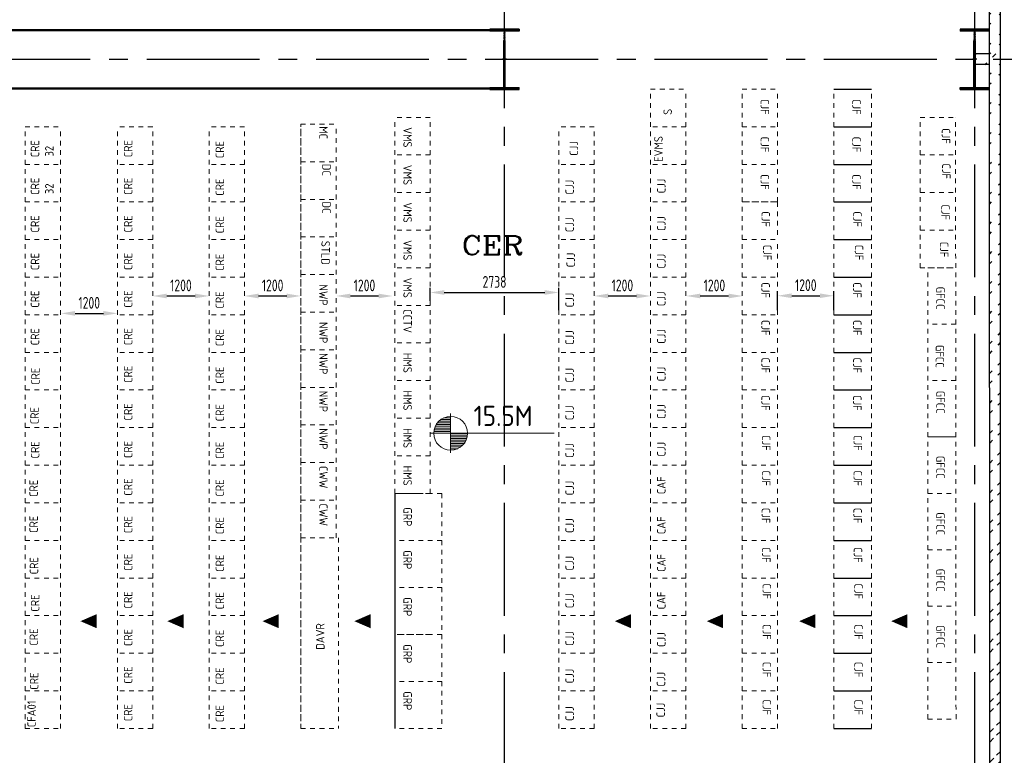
# Model space of a CAD drawing. Extents: x -287416 to 4934791, y -504132 to 1826789.
# Tile 109 of 132: x 62753 to 83692, y 245670 to 261320. Entities that reach past the tile are written whole.
import ezdxf

# ---------------------------------------------------------------- set-up
doc = ezdxf.new("R2010")
doc.units = 0
doc.header["$LTSCALE"] = 800
doc.header["$MEASUREMENT"] = 0
for name, pattern in [('CENTER', [2, 1.25, -0.25, 0.25, -0.25]), ('CENTER2', [1.125, 0.75, -0.125, 0.125, -0.125]), ('DASHED', [0.75, 0.5, -0.25]), ('HIDDENS', [0.25, 0.125, -0.125])]:
    doc.linetypes.add(name, pattern=pattern)
doc.layers.get('0').update_dxf_attribs({"linetype": 'CONTINUOUS'})
doc.layers.get('DEFPOINTS').update_dxf_attribs({"linetype": 'CONTINUOUS'})
for name, color, linetype in [('COL', 1, 'CENTER'), ('GRID', 8, 'CENTER'), ('HATCH', 9, 'CONTINUOUS'), ('WALL', 6, 'CONTINUOUS'), ('WALLH', 2, 'CONTINUOUS')]:
    doc.layers.add(name, color=color, linetype=linetype)
for name, color, linetype, lineweight in [('DIM', 4, 'CONTINUOUS', 15), ('pnl', 251, 'HIDDENS', 9), ('T', 3, 'CONTINUOUS', 15), ('TEXT', 3, 'CONTINUOUS', 15)]:
    doc.layers.add(name, color=color, linetype=linetype, lineweight=lineweight)
doc.styles.add('ROMANC', font='romanc')
doc.styles.add('ROMANS', font='ISO9.shx', dxfattribs={"width": 0.8})
doc.styles.get("Standard").update_dxf_attribs({"font": 'ISO9'})
doc.dimstyles.new('GS', dxfattribs={"dimscale": 100, "dimtxt": 2.5, "dimasz": 3, "dimexe": 1, "dimexo": 1, "dimgap": 1, "dimtad": 1, "dimdec": 0, "dimzin": 0, "dimdsep": 46, "dimtxsty": 'ROMANS', "dimcen": 0.09, "dimclrd": 4, "dimclre": 8, "dimclrt": 3, "dimadec": 0, "dimazin": 0, "dimtfac": 1, "dimtdec": 0, "dimtofl": 0, "dimtmove": 0, "dimatfit": 3, "dimfxl": 1, "dimtolj": 1, "dimtzin": 0, "dimarcsym": 0})

# ---------------------------------------------------------------- blocks, each defined once
blk = doc.blocks.new('*X7')
at = {"color": 0}
for p, q in [((36154, 29375), (36330, 29375)), ((36183, 29400), (36330, 29400)), ((36226, 29425), (36330, 29425)), ((36085, 29250), (36330, 29250)), ((36092, 29275), (36330, 29275)), ((36102, 29300), (36330, 29300)), ((36115, 29325), (36330, 29325)), ((36132, 29350), (36330, 29350)), ((36080, 29200), (36330, 29200)), ((36081, 29225), (36330, 29225))]:
    blk.add_line(p, q, dxfattribs=at)
blk = doc.blocks.new('LL')
for p, q in [((-711, 0), (-711, 423)), ((-1136, 0), (-711, 0)), ((1493, 0), (-711, 0)), ((-711, 0), (-711, -418))]:
    blk.add_line(p, q)
for start, end in [(90, 180), (0, 90), (180, 270), (270, 0)]:
    blk.add_arc((-711, 0), 360, start, end)
at = {"xscale": 1.440000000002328, "yscale": 1.440000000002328, "zscale": 1.440000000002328}
blk.add_blockref('*X7', (-53026, -42044), dxfattribs=at)
at = {"xscale": 1.440000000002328, "yscale": 1.440000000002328, "zscale": 1.440000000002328, "rotation": 180}
blk.add_blockref('*X7', (51604, 42044), dxfattribs=at)
at = {"flags": 4}
blk.add_attdef('LEVEL', (-222, 154), '', height=432, dxfattribs=at)
blk = doc.blocks.new('*D923')
at = {"layer": 'DEFPOINTS', "color": 0, "transparency": 16777216}
for p in [(63632, 255072), (64832, 255072), (64832, 255072)]:
    blk.add_point(p, dxfattribs=at)
at = {"layer": 'WALLH', "color": 4, "lineweight": -2, "transparency": 16777216}
blk.add_line((63932, 255072), (64532, 255072), dxfattribs=at)
at = {"layer": 'WALLH', "color": 4, "transparency": 16777216}
for points in [[(63932, 255122), (63932, 255022), (63632, 255072)], [(64532, 255122), (64532, 255022), (64832, 255072)]]:
    blk.add_solid(points, dxfattribs=at)
at = {"layer": 'WALLH', "color": 3, "transparency": 16777216, "insert": (64232, 255297), "char_height": 250, "attachment_point": 5, "style": 'ROMANS'}
blk.add_mtext('\\A1;1200', dxfattribs=at)
blk = doc.blocks.new('*D924')
at = {"layer": 'DEFPOINTS', "color": 0, "transparency": 16777216}
for p in [(65582, 255442), (66782, 255442), (66782, 255442)]:
    blk.add_point(p, dxfattribs=at)
at = {"layer": 'WALLH', "color": 4, "lineweight": -2, "transparency": 16777216}
blk.add_line((65882, 255442), (66482, 255442), dxfattribs=at)
at = {"layer": 'WALLH', "color": 4, "transparency": 16777216}
for points in [[(65882, 255492), (65882, 255392), (65582, 255442)], [(66482, 255492), (66482, 255392), (66782, 255442)]]:
    blk.add_solid(points, dxfattribs=at)
at = {"layer": 'WALLH', "color": 3, "transparency": 16777216, "insert": (66182, 255667), "char_height": 250, "attachment_point": 5, "style": 'ROMANS'}
blk.add_mtext('\\A1;1200', dxfattribs=at)
blk = doc.blocks.new('*D925')
at = {"layer": 'DEFPOINTS', "color": 0, "transparency": 16777216}
for p in [(67532, 255442), (68732, 255442), (68732, 255442)]:
    blk.add_point(p, dxfattribs=at)
at = {"layer": 'WALL', "color": 4, "lineweight": -2, "transparency": 16777216}
blk.add_line((67832, 255442), (68432, 255442), dxfattribs=at)
at = {"layer": 'WALL', "color": 4, "transparency": 16777216}
for points in [[(67832, 255492), (67832, 255392), (67532, 255442)], [(68432, 255492), (68432, 255392), (68732, 255442)]]:
    blk.add_solid(points, dxfattribs=at)
at = {"layer": 'WALL', "color": 3, "transparency": 16777216, "insert": (68132, 255667), "char_height": 250, "attachment_point": 5, "style": 'ROMANS'}
blk.add_mtext('\\A1;1200', dxfattribs=at)
blk = doc.blocks.new('*D926')
at = {"layer": 'DEFPOINTS', "color": 0, "transparency": 16777216}
for p in [(74970, 255442), (76170, 255442), (76170, 255442)]:
    blk.add_point(p, dxfattribs=at)
at = {"layer": 'WALL', "color": 4, "lineweight": -2, "transparency": 16777216}
blk.add_line((75270, 255442), (75870, 255442), dxfattribs=at)
at = {"layer": 'WALL', "color": 4, "transparency": 16777216}
for points in [[(75270, 255492), (75270, 255392), (74970, 255442)], [(75870, 255492), (75870, 255392), (76170, 255442)]]:
    blk.add_solid(points, dxfattribs=at)
at = {"layer": 'WALL', "color": 3, "transparency": 16777216, "insert": (75570, 255667), "char_height": 250, "attachment_point": 5, "style": 'ROMANS'}
blk.add_mtext('\\A1;1200', dxfattribs=at)
blk = doc.blocks.new('*D927')
at = {"layer": 'DEFPOINTS', "color": 0, "transparency": 16777216}
for p in [(69485, 255442), (70685, 255442), (70685, 255442)]:
    blk.add_point(p, dxfattribs=at)
at = {"layer": 'WALL', "color": 4, "lineweight": -2, "transparency": 16777216}
blk.add_line((69785, 255442), (70385, 255442), dxfattribs=at)
at = {"layer": 'WALL', "color": 4, "transparency": 16777216}
for points in [[(69785, 255492), (69785, 255392), (69485, 255442)], [(70385, 255492), (70385, 255392), (70685, 255442)]]:
    blk.add_solid(points, dxfattribs=at)
at = {"layer": 'WALL', "color": 3, "transparency": 16777216, "insert": (70085, 255667), "char_height": 250, "attachment_point": 5, "style": 'ROMANS'}
blk.add_mtext('\\A1;1200', dxfattribs=at)
blk = doc.blocks.new('*D928')
at = {"layer": 'DEFPOINTS', "color": 0, "transparency": 16777216}
for p in [(76927, 255442), (78127, 255442), (78127, 255442)]:
    blk.add_point(p, dxfattribs=at)
at = {"layer": 'WALL', "color": 4, "lineweight": -2, "transparency": 16777216}
blk.add_line((77227, 255442), (77827, 255442), dxfattribs=at)
at = {"layer": 'WALL', "color": 4, "transparency": 16777216}
for points in [[(77227, 255492), (77227, 255392), (76927, 255442)], [(77827, 255492), (77827, 255392), (78127, 255442)]]:
    blk.add_solid(points, dxfattribs=at)
at = {"layer": 'WALL', "color": 3, "transparency": 16777216, "insert": (77527, 255667), "char_height": 250, "attachment_point": 5, "style": 'ROMANS'}
blk.add_mtext('\\A1;1200', dxfattribs=at)
blk = doc.blocks.new('*D931')
at = {"layer": 'DEFPOINTS', "color": 0, "transparency": 16777216}
for p in [(80070, 255447), (78870, 255042), (80070, 255042)]:
    blk.add_point(p, dxfattribs=at)
at = {"layer": 'WALL', "color": 8, "lineweight": -2, "transparency": 16777216}
for p, q in [((78870, 255142), (78870, 255547)), ((80070, 255142), (80070, 255547))]:
    blk.add_line(p, q, dxfattribs=at)
at = {"layer": 'WALL', "color": 4, "lineweight": -2, "transparency": 16777216}
blk.add_line((79170, 255447), (79770, 255447), dxfattribs=at)
at = {"layer": 'WALL', "color": 4, "transparency": 16777216}
for points in [[(79170, 255497), (79170, 255397), (78870, 255447)], [(79770, 255497), (79770, 255397), (80070, 255447)]]:
    blk.add_solid(points, dxfattribs=at)
at = {"layer": 'WALL', "color": 3, "transparency": 16777216, "insert": (79470, 255672), "char_height": 250, "attachment_point": 5, "style": 'ROMANS'}
blk.add_mtext('\\A1;1200', dxfattribs=at)
blk = doc.blocks.new('*D941')
at = {"layer": 'DEFPOINTS', "color": 0, "transparency": 16777216}
for p in [(74220, 255517), (71482, 255242), (74220, 255042)]:
    blk.add_point(p, dxfattribs=at)
at = {"layer": 'WALL', "color": 8, "lineweight": -2, "transparency": 16777216}
for p, q in [((71482, 255342), (71482, 255617)), ((74220, 255142), (74220, 255617))]:
    blk.add_line(p, q, dxfattribs=at)
at = {"layer": 'WALL', "color": 4, "lineweight": -2, "transparency": 16777216}
blk.add_line((71782, 255517), (73920, 255517), dxfattribs=at)
at = {"layer": 'WALL', "color": 4, "transparency": 16777216}
for points in [[(71782, 255567), (71782, 255467), (71482, 255517)], [(73920, 255567), (73920, 255467), (74220, 255517)]]:
    blk.add_solid(points, dxfattribs=at)
at = {"layer": 'WALL', "color": 3, "transparency": 16777216, "insert": (72851, 255742), "char_height": 250, "attachment_point": 5, "style": 'ROMANS'}
blk.add_mtext('\\A1;2738', dxfattribs=at)
blk = doc.blocks.new('A$C14326149')
at = {"layer": 'COL'}
h = blk.add_hatch(dxfattribs=at)
h.set_pattern_fill('ANSI31', color=256, scale=100, style=0)
h.paths.add_polyline_path([(310, 640), (0, 640), (0, 600), (310, 600)])
h.paths.add_polyline_path([(0, 600), (0, 640), (-310, 640), (-310, 600)])
h.paths.add_polyline_path([(0, -640), (0, -600), (-310, -600), (-310, -640)])
h.paths.add_polyline_path([(0, -600), (0, -640), (310, -640), (310, -600)])
h.paths.add_polyline_path([(-16, 0), (0, 0), (0, 600), (-16, 600)])
h.paths.add_polyline_path([(0, 0), (16, 0), (16, 600), (0, 600)])
h.paths.add_polyline_path([(16, 0), (0, 0), (0, -600), (16, -600)])
h.paths.add_polyline_path([(-16, -600), (0, -600), (0, 0), (-16, 0)])
for p, q in [((310, 640), (-310, 640)), ((-310, 640), (-310, 600)), ((310, 640), (310, 600)), ((310, 600), (-310, 600)), ((-16, -600), (-16, 600)), ((16, -600), (16, 600)), ((-310, -600), (310, -600)), ((-310, -640), (-310, -600)), ((310, -640), (310, -600)), ((-310, -640), (310, -640))]:
    blk.add_line(p, q, dxfattribs=at)
at = {"layer": 'COL', "color": 2}
for p, q in [((0, -672), (0, 672)), ((44, 0), (-44, 0))]:
    blk.add_line(p, q, dxfattribs=at)

msp = doc.modelspace()

# ---------------------------------------------------------------- hatches: boundary and pattern name
at = {"layer": 'HATCH'}
h = msp.add_hatch(dxfattribs=at)
h.set_pattern_fill('ANSI32', color=256, scale=1200, style=0)
h.set_pattern_definition([(45, (-1822.04, 118955), (-318.198, 318.198), []), (45, (-1609.9, 118955), (-318.198, 318.198), [])])
edge = h.paths.add_edge_path()
edge.add_line((83388.1, 206808.5), (83379.1, 268028.5))
edge.add_line((83618.1, 206808.5), (83607.4, 268258.5))
h = msp.add_hatch(dxfattribs=at)
h.set_pattern_fill('ANSI32', color=256, scale=1200, style=0)
h.set_pattern_definition([(45, (-23852.8, 116956.8), (-318.198, 318.198), []), (45, (-23640.65, 116956.8), (-318.198, 318.198), [])])
edge = h.paths.add_edge_path()
edge.add_line((83380.2, 260363.5), (83043, 260363.5))
edge.add_line((83610.2, 260593.5), (83043, 260593.5))

# ---------------------------------------------------------------- linework, layer by layer
at = {"color": 6}
for p, q in [((80069.7, 259842), (80869.7, 259842)), ((80069.7, 259042), (80869.7, 259042)), ((80069.7, 258242), (80869.7, 258242)), ((80069.7, 257442), (80869.7, 257442)), ((80069.7, 256642), (80869.7, 256642)), ((80069.7, 255842), (80869.7, 255842)), ((80069.7, 255042), (80869.7, 255042)), ((80069.7, 254242), (80869.7, 254242)), ((80069.7, 253442), (80869.7, 253442)), ((80069.7, 252642), (80869.7, 252642)), ((80069.7, 251842), (80869.7, 251842)), ((80069.7, 251042), (80869.7, 251042)), ((80069.7, 250242), (80869.7, 250242)), ((80069.7, 249442), (80869.7, 249442)), ((80069.7, 248642), (80869.7, 248642)), ((80069.7, 247842), (80869.7, 247842)), ((80069.7, 247042), (80869.7, 247042)), ((80069.7, 246242), (80869.7, 246242))]:
    msp.add_line(p, q, dxfattribs=at)
msp.add_line((70731.7, 251242), (70731.7, 246242))
msp.add_line((70731.7, 251242), (70731.7, 246242))
at = {"linetype": 'DASHED', "const_width": 50, "flags": 128}
for points in [[(62373.1, 261098.5), (72753.1, 261098.5)], [(62373.1, 259858.5), (72753.1, 259858.5)]]:
    msp.add_lwpolyline(points, dxfattribs=at)
at = {"layer": 'GRID', "linetype": 'CENTER2', "ltscale": 4}
for p, q in [((83063.1, 201840), (83063.1, 268884.4)), ((73063.1, 201840), (73063.1, 268380.8)), ((58254.9, 260478.5), (85528.7, 260478.5))]:
    msp.add_line(p, q, dxfattribs=at)
at = {"layer": 'pnl', "color": 2}
for p, q in [((76169.7, 254242), (76169.7, 259842)), ((76169.7, 259842), (76919.7, 259842)), ((76919.7, 246242), (76919.7, 259842)), ((74219.7, 246242), (74219.7, 259042)), ((74969.7, 259042), (74219.7, 259042)), ((74969.7, 246242), (74969.7, 259042)), ((76919.7, 259042), (76169.7, 259042)), ((76919.7, 246242), (76919.7, 259042)), ((74969.7, 258242), (74219.7, 258242)), ((76919.7, 258242), (76169.7, 258242)), ((74969.7, 257442), (74219.7, 257442)), ((76919.7, 257442), (76169.7, 257442)), ((74969.7, 256642), (74219.7, 256642)), ((76919.7, 256642), (76169.7, 256642)), ((74969.7, 255842), (74219.7, 255842)), ((76919.7, 255842), (76169.7, 255842)), ((74969.7, 255042), (74219.7, 255042)), ((76919.7, 255042), (76169.7, 255042)), ((74969.7, 254242), (74219.7, 254242)), ((76169.7, 246242), (76169.7, 254242)), ((76919.7, 254242), (76169.7, 254242)), ((74969.7, 253442), (74219.7, 253442)), ((76919.7, 253442), (76169.7, 253442)), ((74969.7, 252642), (74219.7, 252642)), ((76919.7, 252642), (76169.7, 252642)), ((74969.7, 251842), (74219.7, 251842)), ((76919.7, 251842), (76169.7, 251842)), ((74969.7, 251042), (74219.7, 251042)), ((76919.7, 251042), (76169.7, 251042)), ((74969.7, 250242), (74219.7, 250242)), ((76919.7, 250242), (76169.7, 250242)), ((74969.7, 249442), (74219.7, 249442)), ((76919.7, 249442), (76169.7, 249442)), ((74969.7, 248642), (74219.7, 248642)), ((76919.7, 248642), (76169.7, 248642)), ((74969.7, 247842), (74219.7, 247842)), ((76919.7, 247842), (76169.7, 247842)), ((74969.7, 247042), (74219.7, 247042)), ((76919.7, 247042), (76169.7, 247042)), ((74969.7, 246242), (74219.7, 246242)), ((76919.7, 246242), (76169.7, 246242))]:
    msp.add_line(p, q, dxfattribs=at)
at = {"layer": 'pnl', "color": 6}
for p, q in [((78119.7, 259842), (78869.7, 259842)), ((78119.7, 256642), (78119.7, 259842)), ((78119.7, 246242), (78119.7, 259842)), ((78869.7, 257442), (78869.7, 259842)), ((80069.7, 246242), (80069.7, 259842)), ((80869.7, 246242), (80869.7, 259842)), ((81905.3, 256042), (81905.3, 259242)), ((81905.3, 259242), (82655.3, 259242)), ((82664.8, 246442), (82655.3, 259242)), ((78119.7, 259042), (78869.7, 259042)), ((81905.3, 258442), (82655.3, 258442)), ((78119.7, 258242), (78869.7, 258242)), ((81905.3, 257642), (82655.3, 257642)), ((78119.7, 257442), (78869.7, 257442)), ((78119.7, 257442), (78869.7, 257442)), ((78169.7, 257442), (78869.7, 257442)), ((78869.7, 257442), (78869.7, 256642)), ((81905.3, 256842), (82655.3, 256842)), ((78119.7, 246242), (78119.7, 256642)), ((78119.7, 256642), (78869.7, 256642)), ((78119.7, 256642), (78869.7, 256642)), ((78119.7, 256642), (78869.7, 256642)), ((78869.7, 246242), (78869.7, 256642)), ((81905.3, 256042), (82655.3, 256042)), ((82064.8, 252442), (82064.8, 256042)), ((82064.8, 256042), (82664.8, 256042)), ((78119.7, 255842), (78869.7, 255842)), ((78119.7, 255042), (78869.7, 255042)), ((82664.8, 254842), (82064.8, 254842)), ((78119.7, 254242), (78869.7, 254242)), ((82664.8, 253642), (82064.8, 253642)), ((78119.7, 253442), (78869.7, 253442)), ((78119.7, 252642), (78869.7, 252642)), ((82064.8, 246442), (82064.8, 252442)), ((82064.8, 252442), (82664.8, 252442)), ((82664.8, 252442), (82064.8, 252442)), ((78119.7, 251842), (78869.7, 251842)), ((82064.8, 251242), (82664.8, 251242)), ((78119.7, 251042), (78869.7, 251042)), ((78119.7, 250242), (78869.7, 250242)), ((82064.8, 250042), (82664.8, 250042)), ((78119.7, 249442), (78869.7, 249442)), ((82064.8, 248842), (82664.8, 248842)), ((78119.7, 248642), (78869.7, 248642)), ((78119.7, 247842), (78869.7, 247842)), ((82064.8, 247642), (82664.8, 247642)), ((78119.7, 247042), (78869.7, 247042)), ((78119.7, 246242), (78869.7, 246242)), ((82064.8, 246442), (82664.8, 246442))]:
    msp.add_line(p, q, dxfattribs=at)
at = {"layer": 'pnl'}
for p, q in [((70731.7, 251242), (70731.7, 259242)), ((71481.7, 259242), (70731.7, 259242)), ((71481.7, 251242), (71481.7, 259242)), ((71481.7, 251242), (71481.7, 259242)), ((68731.7, 255898), (68731.7, 259098)), ((68731.7, 246242), (68731.7, 259098)), ((68731.7, 259098), (69481.7, 259098)), ((68731.7, 246242), (68731.7, 259042)), ((69481.7, 255898), (69481.7, 259098)), ((71481.7, 258442), (70731.7, 258442)), ((68731.7, 258298), (69481.7, 258298)), ((71481.7, 257642), (70731.7, 257642)), ((68731.7, 257498), (69481.7, 257498)), ((71481.7, 256842), (70731.7, 256842)), ((68731.7, 256698), (69481.7, 256698)), ((68731.7, 250298), (68731.7, 255898)), ((68731.7, 255898), (69481.7, 255898)), ((68731.7, 255898), (69481.7, 255898)), ((68731.7, 255898), (69481.7, 255898)), ((68731.7, 255898), (69481.7, 255898)), ((69481.7, 250298), (69481.7, 255898)), ((71481.7, 256042), (70731.7, 256042)), ((68731.7, 255098), (69481.7, 255098)), ((71481.7, 255242), (70731.7, 255242)), ((71481.7, 254442), (70731.7, 254442)), ((68731.7, 254298), (69481.7, 254298)), ((71481.7, 253642), (70731.7, 253642)), ((68731.7, 253498), (69481.7, 253498)), ((71481.7, 252842), (70731.7, 252842)), ((68731.7, 252698), (69481.7, 252698)), ((68731.7, 251898), (69481.7, 251898)), ((71481.7, 252042), (70731.7, 252042)), ((68731.7, 251098), (69481.7, 251098)), ((70731.7, 251242), (71281.7, 251242)), ((71481.7, 251242), (70731.7, 251242)), ((71731.7, 251242), (70731.7, 251242)), ((71731.7, 251242), (71181.7, 251242)), ((71731.7, 251242), (71731.7, 250242)), ((68731.7, 250298), (69481.7, 250298)), ((68731.7, 250298), (69531.7, 250298)), ((68731.7, 250298), (68731.7, 246242)), ((69531.7, 250298), (69531.7, 246242)), ((70731.7, 250298), (70731.7, 246242)), ((71731.7, 250242), (70731.7, 250242)), ((71731.7, 250242), (71731.7, 249242)), ((71731.7, 249242), (70731.7, 249242)), ((71731.7, 249242), (71731.7, 248242)), ((71731.7, 248242), (70731.7, 248242)), ((71481.7, 248242), (70731.7, 248242)), ((71731.7, 248242), (70731.7, 248242)), ((71731.7, 248242), (71731.7, 247242)), ((71731.7, 247242), (70731.7, 247242)), ((71731.7, 247242), (71731.7, 246242)), ((68731.7, 246242), (69481.7, 246242)), ((71731.7, 246242), (70731.7, 246242))]:
    msp.add_line(p, q, dxfattribs=at)
at = {"layer": 'pnl', "color": 4}
for p, q in [((62870.3, 246242), (62870.3, 259042)), ((62870.3, 259042), (63620.3, 259042)), ((63620.3, 246242), (63620.3, 259042)), ((64831.7, 246242), (64831.7, 259042)), ((65581.7, 259042), (64831.7, 259042)), ((65581.7, 246242), (65581.7, 259042)), ((66781.7, 246242), (66781.7, 259042)), ((67531.7, 259042), (66781.7, 259042)), ((67531.7, 246242), (67531.7, 259042)), ((62870.3, 258242), (63620.3, 258242)), ((62870.3, 258242), (63620.3, 258242)), ((65581.7, 258242), (64831.7, 258242)), ((67531.7, 258242), (66781.7, 258242)), ((62870.3, 257442), (63620.3, 257442)), ((62870.3, 257442), (63620.3, 257442)), ((65581.7, 257442), (64831.7, 257442)), ((67531.7, 257442), (66781.7, 257442)), ((62870.3, 256642), (63620.3, 256642)), ((62870.3, 256642), (63620.3, 256642)), ((65581.7, 256642), (64831.7, 256642)), ((67531.7, 256642), (66781.7, 256642)), ((62870.3, 255842), (63620.3, 255842)), ((62870.3, 255842), (63620.3, 255842)), ((65581.7, 255842), (64831.7, 255842)), ((67531.7, 255842), (66781.7, 255842)), ((62870.3, 255042), (63620.3, 255042)), ((62870.3, 255042), (63620.3, 255042)), ((65581.7, 255042), (64831.7, 255042)), ((67531.7, 255042), (66781.7, 255042)), ((62870.3, 254242), (63620.3, 254242)), ((65581.7, 254242), (64831.7, 254242)), ((67531.7, 254242), (66781.7, 254242)), ((62870.3, 253442), (63620.3, 253442)), ((65581.7, 253442), (64831.7, 253442)), ((67531.7, 253442), (66781.7, 253442)), ((62870.3, 252642), (63620.3, 252642)), ((65581.7, 252642), (64831.7, 252642)), ((67531.7, 252642), (66781.7, 252642)), ((62870.3, 251842), (63620.3, 251842)), ((65581.7, 251842), (64831.7, 251842)), ((67531.7, 251842), (66781.7, 251842)), ((62870.3, 251042), (63620.3, 251042)), ((65581.7, 251042), (64831.7, 251042)), ((67531.7, 251042), (66781.7, 251042)), ((62870.3, 250242), (63620.3, 250242)), ((65581.7, 250242), (64831.7, 250242)), ((67531.7, 250242), (66781.7, 250242)), ((62870.3, 249442), (63620.3, 249442)), ((65581.7, 249442), (64831.7, 249442)), ((67531.7, 249442), (66781.7, 249442)), ((62870.3, 248642), (63620.3, 248642)), ((65581.7, 248642), (64831.7, 248642)), ((67531.7, 248642), (66781.7, 248642)), ((62870.3, 247842), (63620.3, 247842)), ((65581.7, 247842), (64831.7, 247842)), ((67531.7, 247842), (66781.7, 247842)), ((62870.3, 247042), (63620.3, 247042)), ((65581.7, 247042), (64831.7, 247042)), ((67531.7, 247042), (66781.7, 247042)), ((62870.3, 246242), (63620.3, 246242)), ((65581.7, 246242), (64831.7, 246242)), ((67531.7, 246242), (66781.7, 246242))]:
    msp.add_line(p, q, dxfattribs=at)
at = {"layer": 'TEXT', "color": 4, "ltscale": 101}
for points in [[(64045, 248523.6, 0, 300, 0), (64390.9, 248523.6, 300, 300, 0)], [(65893.5, 248523.6, 0, 300, 0), (66239.3, 248523.6, 300, 300, 0)]]:
    msp.add_lwpolyline(points, format="xyseb", dxfattribs=at)
at = {"layer": 'TEXT', "ltscale": 101}
for points in [[(67917.1, 248523.6, 0, 300, 0), (68262.9, 248523.6, 300, 300, 0)], [(69870.1, 248523.6, 0, 300, 0), (70215.9, 248523.6, 300, 300, 0)], [(77366.2, 248523.6, 0, 300, 0), (77712, 248523.6, 300, 300, 0)]]:
    msp.add_lwpolyline(points, format="xyseb", dxfattribs=at)
at = {"layer": 'TEXT', "color": 2, "ltscale": 101}
msp.add_lwpolyline([(75409.1, 248523.6, 0, 300, 0), (75754.9, 248523.6, 300, 300, 0)], format="xyseb", dxfattribs=at)
at = {"layer": 'TEXT', "color": 6, "ltscale": 101}
for points in [[(79330.1, 248523.6, 0, 300, 0), (79675.9, 248523.6, 300, 300, 0)], [(81287.2, 248523.6, 0, 300, 0), (81633, 248523.6, 300, 300, 0)]]:
    msp.add_lwpolyline(points, format="xyseb", dxfattribs=at)
at = {"layer": 'WALL'}
for p, q in [((83618.1, 206808.5), (83609.1, 268258.5)), ((83388.1, 207038.3), (83379.1, 268028.6)), ((83380.2, 260593.5), (83079.1, 260593.5)), ((83380.2, 260363.5), (83079.1, 260363.5))]:
    msp.add_line(p, q, dxfattribs=at)

# ---------------------------------------------------------------- block references
at = {"layer": 'DIM'}
for p in [(73063.1, 260478.5), (83063.1, 260478.5)]:
    msp.add_blockref('A$C14326149', p, dxfattribs=at)
at = {"layer": 'TEXT'}
msp.add_blockref('LL', (72628.9, 252521.2), dxfattribs=at).add_auto_attribs({'LEVEL': '15.5M'})

# ---------------------------------------------------------------- texts
at = {"layer": 'pnl', "color": 2, "style": 'ROMANS'}
for s, p in [('S', (76623.4, 259296.8)), ('CJJ', (74628.9, 258425.3)), ('EVMS', (76427.4, 258296.8)), ('CJJ', (74537.9, 257599.7)), ('CJJ', (76487.9, 257625.3)), ('CJJ', (74537.9, 256799.7)), ('CJJ', (76487.9, 256825.3)), ('CJJ', (74561.9, 256051.7)), ('CJJ', (76487.9, 256025.3)), ('CJJ', (74537.9, 255199.7)), ('CJJ', (76487.9, 255225.3)), ('CJJ', (74537.9, 254399.7)), ('CJJ', (76487.9, 254425.3)), ('CJJ', (74537.9, 253599.7)), ('CJJ', (76487.9, 253625.3)), ('CJJ', (74537.9, 252799.7)), ('CJJ', (76487.9, 252825.3)), ('CJJ', (74537.9, 251999.7)), ('CJJ', (76487.9, 252025.3)), ('CJJ', (74537.9, 251199.7)), ('CAF', (76487.9, 251225.3)), ('CJJ', (74537.9, 250399.7)), ('CAF', (76487.9, 250374.4)), ('CAF', (76487.9, 249574.4)), ('CJJ', (74537.9, 249599.7)), ('CJJ', (74537.9, 248799.7)), ('CAF', (76487.9, 248774.4)), ('CJJ', (74537.9, 247999.7)), ('CJJ', (76487.9, 247974.4)), ('CJJ', (74537.9, 247199.7)), ('CJJ', (76481.4, 247131.5)), ('CJJ', (76473.7, 246476.4)), ('CJJ', (74537.9, 246399.7))]:
    msp.add_text(s, height=180, rotation=90, dxfattribs=at).set_placement(p)
at = {"layer": 'pnl', "color": 6, "style": 'ROMANS'}
for s, p in [('CJF', (78509.5, 259632.3)), ('CJF', (80459.5, 259632.3)), ('CJF', (78509.5, 258832.3)), ('CJF', (80459.5, 258832.3)), ('CJF', (82360.9, 259010.5)), ('CJF', (82368.5, 258262.3)), ('CJF', (78509.5, 258032.3)), ('CJF', (80459.5, 258032.3)), ('CJF', (82352.4, 257391.1)), ('CJF', (78528.5, 257243.3)), ('CJF', (80478.5, 257243.3)), ('CJF', (78563.2, 256532.5)), ('CJF', (80513.2, 256532.5)), ('CJF', (82321.5, 256597.2)), ('CJF', (78525.3, 255732.5)), ('CJF', (80475.3, 255732.5)), ('GFCC', (82245.1, 255640.6)), ('CJF', (78525.3, 254932.5)), ('CJF', (80475.3, 254932.5)), ('GFCC', (82232.2, 254400.7)), ('CJF', (78525.3, 254132.5)), ('CJF', (80475.3, 254132.5)), ('GFCC', (82245.7, 253426.2)), ('CJF', (78525.3, 253332.5)), ('CJF', (80475.3, 253332.5)), ('CJF', (78536.6, 252483.5)), ('CJF', (80486.6, 252483.5)), ('GFCC', (82245.1, 252040.6)), ('CJF', (78536, 251730.6)), ('CJF', (80486, 251730.6)), ('CJF', (78532.3, 250934.5)), ('CJF', (80482.3, 250934.5)), ('GFCC', (82245.1, 250840.6)), ('CJF', (78539.4, 250098.9)), ('CJF', (80489.4, 250098.9)), ('GFCC', (82245.1, 249640.6)), ('CJF', (78551.5, 249325.3)), ('CJF', (80501.5, 249325.3)), ('CJF', (78552.3, 248459.4)), ('CJF', (80502.3, 248459.4)), ('GFCC', (82245.1, 248440.6)), ('CJF', (78552.3, 247659.4)), ('CJF', (80502.3, 247659.4)), ('CJF', (78552.3, 246859.4)), ('CJF', (80502.3, 246859.4))]:
    msp.add_text(s, height=180, rotation=270, dxfattribs=at).set_placement(p)
at = {"layer": 'pnl', "style": 'ROMANS'}
for s, rotation, p in [('MC', 270, (69121.6, 259053.9)), ('VMS', 270, (70911.9, 259032.3)), ('DC', 270, (69188, 258253.1)), ('VMS', 270, (70911.9, 258232.3)), ('DC', 270, (69188, 257453.1)), ('VMS', 270, (70911.9, 257432.3)), ('STLD', 270, (69168.2, 256615.1)), ('VMS', 270, (70911.9, 256632.3)), ('NWP', 270, (69121.6, 255688.3)), ('VMS', 270, (70911.9, 255832.3)), ('CCTV', 270, (70911.9, 255160.9)), ('NWP', 270, (69121.6, 254888.3)), ('NWP', 270, (69121.6, 254226.3)), ('HMS', 270, (70911.9, 254232.3)), ('NWP', 270, (69121.6, 253426.3)), ('HMS', 270, (70911.9, 253432.3)), ('NWP', 270, (69121.6, 252626.3)), ('HMS', 270, (70911.9, 252632.3)), ('CWW', 270, (69121.6, 251826.3)), ('HMS', 270, (70911.9, 251832.3)), ('CWW', 270, (69121.6, 251026.3)), ('GRP', 270, (70913.4, 250945.6)), ('GRP', 270, (70911.9, 250032.3)), ('GRP', 270, (70911.9, 249032.3)), ('DAVR', 90, (69235.4, 247915.6)), ('GRP', 270, (70911.9, 248032.3)), ('GRP', 270, (70911.9, 247032.3))]:
    msp.add_text(s, height=180, rotation=rotation, dxfattribs=at).set_placement(p)
at = {"layer": 'pnl', "color": 4, "style": 'ROMANS'}
for s, p in [('CRE', (63169.2, 258392.4)), ('CRE', (65149.9, 258393.3)), ('CRE', (67099.9, 258374.4)), ('32', (63473.1, 258411.1)), ('CRE', (63169.2, 257592.4)), ('CRE', (65149.9, 257593.3)), ('CRE', (67099.9, 257574.4)), ('32', (63473.1, 257611.1)), ('CRE', (63169.2, 256792.4)), ('CRE', (65149.9, 256793.3)), ('CRE', (67099.9, 256774.4)), ('CRE', (63169.2, 255992.4)), ('CRE', (65149.9, 255993.3)), ('CRE', (67099.9, 255974.4)), ('CRE', (63169.2, 255192.4)), ('CRE', (65149.9, 255193.3)), ('CRE', (67099.9, 255174.4)), ('CRE', (63169.2, 254392.4)), ('CRE', (65149.9, 254393.3)), ('CRE', (67099.9, 254374.4)), ('CRE', (63179.3, 253549.3)), ('CRE', (65149.9, 253593.3)), ('CRE', (67099.9, 253574.4)), ('CRE', (63159.5, 252712.3)), ('CRE', (65149.9, 252793.3)), ('CRE', (67099.9, 252774.4)), ('CRE', (63171.3, 251985.4)), ('CRE', (65149.9, 251993.3)), ('CRE', (67099.9, 251974.4)), ('CRE', (63139.7, 251166.8)), ('CRE', (65149.9, 251193.3)), ('CRE', (67099.9, 251174.4)), ('CRE', (63139.8, 250400.8)), ('CRE', (65149.9, 250393.3)), ('CRE', (67099.9, 250374.4)), ('CRE', (65149.9, 249593.3)), ('CRE', (67099.9, 249574.4)), ('CRE', (63147.6, 249519.9)), ('CRE', (65149.9, 248793.3)), ('CRE', (67099.9, 248774.4)), ('CRE', (63171.3, 248725.7)), ('CRE', (63143.6, 248003.2)), ('CRE', (65149.9, 247993.3)), ('CRE', (67099.9, 247974.4)), ('CRE', (63151, 247065.2)), ('CRE', (65149.9, 247193.3)), ('CRE', (67099.9, 247174.4)), ('CFA01', (63096, 246267.5)), ('CRE', (65149.9, 246393.3)), ('CRE', (67099.9, 246374.4))]:
    msp.add_text(s, height=180, rotation=90, dxfattribs=at).set_placement(p)
at = {"layer": 'T', "style": 'ROMANC', "width": 1.2}
msp.add_text('CER', height=400, dxfattribs=at).set_placement((72147.5, 256321.9))
at = {"layer": 'T', "char_height": 400, "attachment_point": 1, "rotation": 90, "style": 'ROMANC'}
for insert in [(70696.3, 175196.3), (70696.3, -154534.2), (70696.3, -299576.8)]:
    msp.add_mtext_dynamic_manual_height_columns('\\pi110.05;SOOT BLOWER MCC ON \\P\\pi605.28;RAISED CHEQUERED \\P\\pi1643.4;PLATE FLOOR', width=7496.283, gutter_width=2000, heights=[0], dxfattribs=dict(at, insert=insert))

# ---------------------------------------------------------------- dimensions: what is measured, and where the dimension line sits
at = {"layer": 'WALL'}
for base, p1, p2, picture, middle in [((74219.7, 255517.5), (71481.7, 255242), (74219.7, 255042), '*D941', (72850.7, 255742.5)), ((68731.7, 255442), (67531.7, 255442), (68731.7, 255442), '*D925', (68131.7, 255667)), ((70684.8, 255442), (69484.8, 255442), (70684.8, 255442), '*D927', (70084.8, 255667)), ((76169.7, 255442), (74969.7, 255442), (76169.7, 255442), '*D926', (75569.7, 255667)), ((78126.8, 255442), (76926.8, 255442), (78126.8, 255442), '*D928', (77526.8, 255667)), ((80069.7, 255447.5), (78869.7, 255042), (80069.7, 255042), '*D931', (79469.7, 255672.5))]:
    dim = msp.add_linear_dim(base=base, p1=p1, p2=p2, dimstyle='GS', dxfattribs=at)
    dim.commit()
    dim.dimension.update_dxf_attribs({"geometry": picture, "text_midpoint": middle})
at = {"layer": 'WALLH', "color": 4}
for base, p1, p2, picture, middle in [((66781.7, 255442), (65581.7, 255442), (66781.7, 255442), '*D924', (66181.7, 255667)), ((64831.7, 255072), (63631.7, 255072), (64831.7, 255072), '*D923', (64231.7, 255297))]:
    dim = msp.add_linear_dim(base=base, p1=p1, p2=p2, dimstyle='GS', dxfattribs=at)
    dim.commit()
    dim.dimension.update_dxf_attribs({"geometry": picture, "text_midpoint": middle})

doc.saveas('drawing.dxf')
